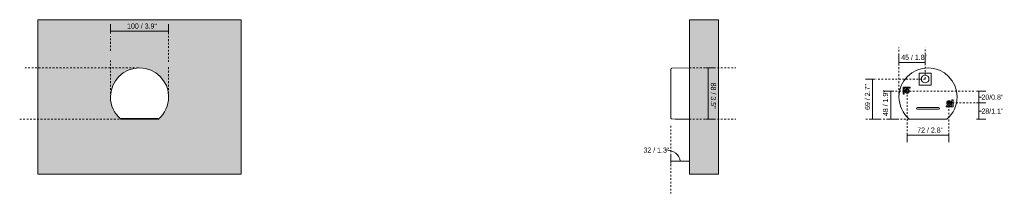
# Model space of a CAD drawing. Header units: millimetres. Extents: x -6785 to -5093, y -1151 to 6879.
# Tile 2 of 3: x -6785 to -5093, y 134 to 433. Entities that reach past the tile are written whole.
import ezdxf

# ---------------------------------------------------------------- set-up
doc = ezdxf.new("R2010")
doc.units = ezdxf.units.MM
doc.linetypes.add('Dash', pattern=[6, 3, -3])
doc.layers.add('A-ANNO-DIMS', color=7, linetype='Dash', lineweight=9, true_color=0xd2d2d2)
for name, color, linetype, lineweight in [('A-ANNO-DIMS-4', 7, 'Continuous', 9), ('A-WALL', 7, 'Continuous', 9), ('E-LITE-EQPM', 7, 'Continuous', 20)]:
    doc.layers.add(name, color=color, linetype=linetype, lineweight=lineweight)
doc.styles.add('Arial Narrow', font='ARIALN.TTF', dxfattribs={"height": 8.8})
doc.dimstyles.new('FARO_-_2_2mm_Arial_Narrow_mm_Inch_Left', dxfattribs={"dimscale": 304.8, "dimtxt": 9.006193, "dimasz": 0, "dimexe": 0.03937, "dimexo": 0.0625, "dimgap": 0.006562, "dimtad": 1, "dimdec": 0, "dimzin": 0, "dimdsep": 46, "dimtxsty": 'Arial Narrow', "dimblk1": 'NONE', "dimblk2": 'NONE', "dimsah": 1, "dimcen": 0.09, "dimadec": 0, "dimazin": 0, "dimtfac": 1, "dimtdec": 4, "dimtix": 1, "dimtmove": 0, "dimatfit": 3, "dimfxl": 0.013123, "dimfxlon": 1, "dimtvp": 1, "dimtolj": 1, "dimtzin": 0, "dimarcsym": 2})
doc.dimstyles.new('FARO_-_2_2mm_Arial_Narrow_mm_Inch_Left_H', dxfattribs={"dimscale": 304.8, "dimtxt": 9.006193, "dimasz": 0, "dimexe": 0.03937, "dimexo": 0.0625, "dimgap": 0.006562, "dimtad": 3, "dimtih": 1, "dimtoh": 1, "dimdec": 0, "dimzin": 0, "dimdsep": 46, "dimtxsty": 'Arial Narrow', "dimblk1": 'NONE', "dimblk2": 'NONE', "dimsah": 1, "dimcen": 0.09, "dimadec": 0, "dimazin": 0, "dimtfac": 1, "dimtdec": 4, "dimtix": 1, "dimtmove": 1, "dimatfit": 3, "dimfxl": 0.013123, "dimfxlon": 1, "dimtvp": 1, "dimtolj": 1, "dimtzin": 0, "dimarcsym": 2})
doc.dimstyles.new('FARO_-_2_2mm_Arial_Narrow_mm_Inch_Right', dxfattribs={"dimscale": 304.8, "dimtxt": 9.006193, "dimasz": 0, "dimexe": 0.03937, "dimexo": 0.0625, "dimgap": 0.006562, "dimtad": 1, "dimdec": 0, "dimzin": 0, "dimdsep": 46, "dimtxsty": 'Arial Narrow', "dimblk1": 'NONE', "dimblk2": 'NONE', "dimsah": 1, "dimcen": 0.09, "dimadec": 0, "dimazin": 0, "dimtfac": 1, "dimtdec": 4, "dimtix": 1, "dimtmove": 0, "dimatfit": 3, "dimfxl": 0.013123, "dimfxlon": 1, "dimtvp": 1, "dimtolj": 1, "dimtzin": 0, "dimarcsym": 2})
doc.dimstyles.new('FARO_-_2_2mm_Arial_Narrow_mm_Inch_Right_1', dxfattribs={"dimscale": 304.8, "dimtxt": 9.006193, "dimasz": 0, "dimexe": 0.03937, "dimexo": 0.0625, "dimgap": 0.006562, "dimtad": 1, "dimdec": 0, "dimzin": 0, "dimdsep": 46, "dimtxsty": 'Arial Narrow', "dimblk1": 'NONE', "dimblk2": 'NONE', "dimsah": 1, "dimcen": 0.09, "dimadec": 0, "dimazin": 0, "dimtfac": 1, "dimtdec": 4, "dimtix": 1, "dimtmove": 1, "dimatfit": 3, "dimfxl": 0.013123, "dimfxlon": 1, "dimtvp": 1, "dimtolj": 1, "dimtzin": 0, "dimarcsym": 2})

# ---------------------------------------------------------------- blocks, each defined once
blk = doc.blocks.new('70824 - 70824 PILL LED White wall lamp-569743-Alzado_PDF')
at = {"layer": 'E-LITE-EQPM'}
for p, q in [((-6610, 261.9), (-6611.8, 261.9)), ((-6610, 262.3), (-6610, 261.9)), ((-6610, 262.3), (-6549, 262.3)), ((-6549, 261.9), (-6610, 261.9)), ((-6609.5, 263.2), (-6549.5, 263.2)), ((-6549, 261.9), (-6549, 262.3)), ((-6547.2, 261.9), (-6549, 261.9))]:
    blk.add_line(p, q, dxfattribs=at)
at = {"layer": 'E-LITE-EQPM', "flags": 128}
for points in [[(-6611.8, 261.9), (-6611.7, 262.1), (-6611.6, 262.4)], [(-6547.3, 262.4), (-6547.2, 262.1), (-6547.2, 261.9)]]:
    blk.add_lwpolyline(points, dxfattribs=at)
at = {"layer": 'E-LITE-EQPM'}
for start, end in [(360, 180), (180, 229.694), (310.306, 360)]:
    blk.add_arc((-6579.5, 300), 50, start, end, dxfattribs=at)
for points in [[(-6611.6, 262.4), (-6611.6, 262.4), (-6611.5, 262.4), (-6611.3, 262.5), (-6611.2, 262.6), (-6611.1, 262.7), (-6610.9, 262.8), (-6610.7, 262.9), (-6610.5, 263), (-6610.3, 263.1), (-6610, 263.2), (-6609.7, 263.2), (-6609.5, 263.2)], [(-6549.5, 263.2), (-6549.3, 263.2), (-6549, 263.2), (-6548.7, 263.1), (-6548.5, 263), (-6548.3, 262.9), (-6548.1, 262.8), (-6547.9, 262.7), (-6547.8, 262.6), (-6547.6, 262.5), (-6547.5, 262.4), (-6547.4, 262.4), (-6547.4, 262.4)]]:
    blk.add_open_spline(points, degree=3, knots=[-1, -1, -1, -1, -0.833333, -0.75, -0.666667, -0.583333, -0.5, -0.416667, -0.333333, -0.25, -0.166667, 0, 0, 0, 0], dxfattribs=at)
for points in [[(-6611.6, 262.4), (-6611.6, 262.4), (-6611.6, 262.4), (-6611.6, 262.4), (-6611.6, 262.4)], [(-6547.4, 262.4), (-6547.4, 262.4), (-6547.4, 262.4), (-6547.3, 262.4), (-6547.3, 262.4)]]:
    blk.add_open_spline(points, degree=3, dxfattribs=at)
blk = doc.blocks.new('70824 - 70824 PILL LED White wall lamp-569743-Lateral_PDF')
at = {"layer": 'E-LITE-EQPM'}
for p, q in [((-3269, 350), (-3299, 349.5)), ((-3293.5, 261.9), (-3293.5, 262.3)), ((-3276.5, 261.9), (-3293.5, 261.9)), ((-3276.5, 262), (-3276.5, 261.9))]:
    blk.add_line(p, q, dxfattribs=at)
at = {"layer": 'E-LITE-EQPM', "flags": 128}
for points in [[(-3301, 347.5), (-3301, 347.6), (-3301, 347.6), (-3300.9, 347.7), (-3300.9, 347.8), (-3300.9, 347.9), (-3300.9, 348), (-3300.9, 348), (-3300.9, 348.1), (-3300.8, 348.2), (-3300.8, 348.3), (-3300.8, 348.3), (-3300.7, 348.4), (-3300.7, 348.5), (-3300.7, 348.5), (-3300.6, 348.6), (-3300.6, 348.7), (-3300.5, 348.7), (-3300.5, 348.8), (-3300.4, 348.9), (-3300.4, 348.9), (-3300.3, 349), (-3300.2, 349), (-3300.2, 349.1), (-3300.1, 349.1), (-3300, 349.2), (-3300, 349.2), (-3299.9, 349.2), (-3299.8, 349.3), (-3299.8, 349.3), (-3299.7, 349.3), (-3299.6, 349.4), (-3299.5, 349.4), (-3299.5, 349.4), (-3299.4, 349.4), (-3299.3, 349.4), (-3299.2, 349.5), (-3299.1, 349.5), (-3299.1, 349.5), (-3299, 349.5)], [(-3301, 300), (-3301, 301.9), (-3301, 303.8), (-3301, 305.7), (-3301, 307.6), (-3301, 309.4), (-3301, 311.3), (-3301, 313.1), (-3301, 314.9), (-3301, 316.7), (-3301, 318.5), (-3301, 320.2), (-3301, 321.9), (-3301, 323.6), (-3301, 325.2), (-3301, 326.8), (-3301, 328.4), (-3301, 329.9), (-3301, 331.3), (-3301, 332.7), (-3301, 334.1), (-3301, 335.4), (-3301, 336.6), (-3301, 337.8), (-3301, 338.9), (-3301, 340), (-3301, 340.9), (-3301, 341.9), (-3301, 342.7), (-3301, 343.5), (-3301, 344.3), (-3301, 344.9), (-3301, 345.5), (-3301, 346), (-3301, 346.4), (-3301, 346.8), (-3301, 347.1), (-3301, 347.3), (-3301, 347.4), (-3301, 347.5), (-3301, 347.5)], [(-3301, 347.5), (-3301, 347.4), (-3301, 347.3), (-3301, 347.1), (-3301, 346.9), (-3301, 346.5), (-3301, 346.1), (-3301, 345.6), (-3301, 345.1), (-3301, 344.4), (-3301, 343.7), (-3301, 343), (-3301, 342.1), (-3301, 341.2), (-3301, 340.2), (-3301, 339.2), (-3301, 338.1), (-3301, 336.9), (-3301, 335.7), (-3301, 334.4), (-3301, 333.1), (-3301, 331.7), (-3301, 330.3), (-3301, 328.8), (-3301, 327.2), (-3301, 325.7), (-3301, 324), (-3301, 322.4), (-3301, 320.7), (-3301, 319), (-3301, 317.2), (-3301, 315.4), (-3301, 313.6), (-3301, 311.8), (-3301, 309.9), (-3301, 308.1), (-3301, 306.2), (-3301, 304.3), (-3301, 302.4), (-3301, 300.5), (-3301, 300)], [(-3301, 300), (-3301, 298.1), (-3301, 296.2), (-3301, 294.3), (-3301, 292.4), (-3301, 290.6), (-3301, 288.7), (-3301, 286.9), (-3301, 285.1), (-3301, 283.3), (-3301, 281.5), (-3301, 279.8), (-3301, 278.1), (-3301, 276.4), (-3301, 274.8), (-3301, 273.2), (-3301, 271.6), (-3301, 270.1), (-3301, 268.7), (-3301, 267.3), (-3301, 265.9), (-3301, 264.6), (-3301, 263.4), (-3301, 263.2)], [(-3301, 263.2), (-3301, 264.4), (-3301, 265.7), (-3301, 267.1), (-3301, 268.5), (-3301, 269.9), (-3301, 271.4), (-3301, 273), (-3301, 274.5), (-3301, 276.2), (-3301, 277.8), (-3301, 279.5), (-3301, 281.2), (-3301, 283), (-3301, 284.8), (-3301, 286.6), (-3301, 288.4), (-3301, 290.3), (-3301, 292.1), (-3301, 294), (-3301, 295.9), (-3301, 297.8), (-3301, 299.7), (-3301, 300)], [(-3299, 262.4), (-3284, 262.1), (-3269, 261.9)]]:
    blk.add_lwpolyline(points, dxfattribs=at)
at = {"layer": 'E-LITE-EQPM'}
blk.add_open_spline([(-3301, 263.2), (-3301, 263.2), (-3300.9, 263.2), (-3300.9, 263.1), (-3300.8, 263), (-3300.7, 262.9), (-3300.6, 262.8), (-3300.4, 262.7), (-3300.2, 262.6), (-3300, 262.5), (-3299.7, 262.4), (-3299.5, 262.4), (-3299.3, 262.4)], degree=3, knots=[-1, -1, -1, -1, -0.833333, -0.75, -0.666667, -0.583333, -0.5, -0.416667, -0.333333, -0.25, -0.166667, 0, 0, 0, 0], dxfattribs=at)
blk.add_open_spline([(-3299.3, 262.4), (-3299.3, 262.4), (-3299.2, 262.4), (-3299.1, 262.4), (-3299, 262.4)], degree=3, dxfattribs=at)
blk = doc.blocks.new('70824 - 70824 PILL LED White wall lamp-569743-Alzado_PDF Fixing')
at = {"layer": 'E-LITE-EQPM', "color": 253, "lineweight": 9, "true_color": 0xaaaaaa}
for p, q in [((6564.2, 341.1), (6584.7, 341.1)), ((6564.2, 320.6), (6564.2, 341.1)), ((6584.7, 341.1), (6584.7, 320.6)), ((6548.5, 316.9), (6536.5, 316.9)), ((6536.5, 316.9), (6536.5, 304.9)), ((6536.5, 304.9), (6538.5, 304.9)), ((6538.5, 314.9), (6548.5, 314.9)), ((6538.5, 304.9), (6538.5, 314.9)), ((6548.5, 314.9), (6548.5, 316.9)), ((6584.7, 320.6), (6564.2, 320.6)), ((6620.5, 294.9), (6620.5, 284.9)), ((6622.5, 294.9), (6620.5, 294.9)), ((6622.5, 282.9), (6622.5, 294.9)), ((6561.2, 281.9), (6597.7, 281.9)), ((6597.7, 278.9), (6561.2, 278.9)), ((6620.5, 284.9), (6610.5, 284.9)), ((6610.5, 284.9), (6610.5, 282.9)), ((6610.5, 282.9), (6622.5, 282.9)), ((6547.2, 261.9), (6611.8, 261.9))]:
    blk.add_line(p, q, dxfattribs=at)
for centre, radius, start, end in [((6579.5, 300), 50, 0, 180), ((6574.5, 330.9), 6.54, 0, 180), ((6574.5, 330.9), 6.54, 180, 0), ((6543.5, 309.9), 3.8, 0, 180), ((6543.5, 309.9), 3.8, 180, 0), ((6543.5, 309.9), 2.25, 0, 180), ((6543.5, 309.9), 2.25, 180, 0), ((6579.5, 300), 50, 180, 229.694), ((6615.5, 289.8), 3.82, 0, 180), ((6615.5, 289.8), 3.82, 180, 360), ((6579.5, 300), 50, 310.306, 0), ((6615.5, 289.8), 2.25, 0, 180), ((6615.5, 289.8), 2.25, 180, 0), ((6561.2, 280.4), 1.5, 90, 270), ((6597.7, 280.4), 1.5, 270, 90)]:
    blk.add_arc(centre, radius, start, end, dxfattribs=at)
blk = doc.blocks.new('DIMBLOCK1-Alzado_PDF')
at = {"layer": 'A-ANNO-DIMS-4', "color": 251, "true_color": 0x5b5b5b, "transparency": 16777216}
for p, q in [((-6629.5, 409.1), (-6629.5, 425.1)), ((-6529.5, 412.8), (-6529.5, 425.1)), ((-6629.5, 413.1), (-6529.5, 413.1)), ((-6629.5, 413.1), (-6629.5, 409.1)), ((-6529.5, 413.1), (-6529.5, 409.1))]:
    blk.add_line(p, q, dxfattribs=at)
at = {"layer": 'A-ANNO-DIMS-4', "color": 0, "transparency": 16777216, "insert": (-6600.9, 426.4), "char_height": 8.8, "width": 51.464, "attachment_point": 1, "line_spacing_factor": 0.974696, "style": 'Arial Narrow'}
blk.add_mtext('100 / 3.9"', dxfattribs=at)
blk = doc.blocks.new('_None')
blk = doc.blocks.new('DIMBLOCK6-Lateral_PDF')
at = {"layer": 'A-ANNO-DIMS-4', "color": 251, "true_color": 0x5b5b5b, "transparency": 16777216}
for p, q in [((-5602.1, 350), (-5606.1, 350)), ((-5602.3, 350), (-5590.1, 350)), ((-5602.1, 350), (-5602.1, 261.9)), ((-5602.1, 261.9), (-5606.1, 261.9)), ((-5602.3, 261.9), (-5590.1, 261.9))]:
    blk.add_line(p, q, dxfattribs=at)
at = {"layer": 'A-ANNO-DIMS-4', "color": 0, "transparency": 16777216, "insert": (-5588.7, 324.6), "char_height": 8.8, "width": 44.774, "attachment_point": 1, "rotation": 270, "line_spacing_factor": 0.974696, "style": 'Arial Narrow'}
blk.add_mtext('88 / 3.5"', dxfattribs=at)
blk = doc.blocks.new('DIMBLOCK7-Lateral_PDF')
at = {"layer": 'A-ANNO-DIMS-4', "color": 251, "true_color": 0x5b5b5b, "transparency": 16777216}
for p, q in [((-5666.3, 189.4), (-5666.3, 201.6)), ((-5666.3, 189.6), (-5634.4, 189.6)), ((-5666.3, 189.6), (-5666.3, 185.6)), ((-5634.4, 189.4), (-5634.4, 201.6)), ((-5634.4, 189.6), (-5634.4, 185.6))]:
    blk.add_line(p, q, dxfattribs=at)
blk.add_ellipse((-5676.1, 189.6), major_axis=(25.8, 0), ratio=0.743621, start_param=0, end_param=1.570796, dxfattribs=at)
at = {"layer": 'A-ANNO-DIMS-4', "color": 0, "transparency": 16777216, "insert": (-5713.4, 213), "char_height": 8.8, "width": 44.774, "attachment_point": 1, "line_spacing_factor": 0.974696, "style": 'Arial Narrow'}
blk.add_mtext('32 / 1.3"', dxfattribs=at)
blk = doc.blocks.new('DIMBLOCK8-Alzado_PDF Fixing')
at = {"layer": 'A-ANNO-DIMS-4', "color": 251, "true_color": 0x5b5b5b, "transparency": 16777216}
for p, q in [((-5284.4, 309.9), (-5300.4, 309.9)), ((-5288.4, 309.9), (-5288.4, 261.9)), ((-5288.4, 309.9), (-5284.4, 309.9)), ((-5288.4, 261.9), (-5292.4, 261.9)), ((-5288.6, 261.9), (-5276.4, 261.9))]:
    blk.add_line(p, q, dxfattribs=at)
at = {"layer": 'A-ANNO-DIMS-4', "color": 0, "transparency": 16777216, "insert": (-5301.8, 267.2), "char_height": 8.8, "width": 44.774, "attachment_point": 1, "rotation": 90, "line_spacing_factor": 0.974696, "style": 'Arial Narrow'}
blk.add_mtext('48 / 1.9"', dxfattribs=at)
blk = doc.blocks.new('DIMBLOCK9-Alzado_PDF Fixing')
at = {"layer": 'A-ANNO-DIMS-4', "color": 251, "true_color": 0x5b5b5b, "transparency": 16777216}
for p, q in [((-5136.8, 289.8), (-5140.8, 289.8)), ((-5137.1, 289.8), (-5124.8, 289.8)), ((-5136.8, 289.8), (-5136.8, 261.9)), ((-5136.8, 275.8), (-5136.8, 275.8)), ((-5132.5, 275.8), (-5136.8, 275.8)), ((-5140.8, 261.9), (-5124.8, 261.9)), ((-5136.8, 261.9), (-5140.8, 261.9))]:
    blk.add_line(p, q, dxfattribs=at)
at = {"layer": 'A-ANNO-DIMS-4', "color": 0, "transparency": 16777216, "insert": (-5132.5, 280.1), "char_height": 8.8, "width": 37.912, "attachment_point": 1, "line_spacing_factor": 0.974696, "style": 'Arial Narrow'}
blk.add_mtext('28/1.1"', dxfattribs=at)
blk = doc.blocks.new('DIMBLOCK10-Alzado_PDF Fixing')
at = {"layer": 'A-ANNO-DIMS-4', "color": 251, "true_color": 0x5b5b5b, "transparency": 16777216}
for p, q in [((-5140.8, 309.9), (-5124.8, 309.9)), ((-5136.8, 309.9), (-5140.8, 309.9)), ((-5136.8, 309.9), (-5136.8, 289.8)), ((-5136.8, 289.8), (-5140.8, 289.8)), ((-5137.1, 289.8), (-5124.8, 289.8)), ((-5136.8, 299.9), (-5136.8, 299.9)), ((-5132.5, 299.9), (-5136.8, 299.9))]:
    blk.add_line(p, q, dxfattribs=at)
at = {"layer": 'A-ANNO-DIMS-4', "color": 0, "transparency": 16777216, "insert": (-5132.5, 304.1), "char_height": 8.8, "width": 37.912, "attachment_point": 1, "line_spacing_factor": 0.974696, "style": 'Arial Narrow'}
blk.add_mtext('20/0.8"', dxfattribs=at)
blk = doc.blocks.new('DIMBLOCK11-Alzado_PDF Fixing')
at = {"layer": 'A-ANNO-DIMS-4', "color": 251, "true_color": 0x5b5b5b, "transparency": 16777216}
for p, q in [((-5315.5, 330.9), (-5331.5, 330.9)), ((-5319.5, 330.9), (-5319.5, 261.9)), ((-5319.5, 330.9), (-5315.5, 330.9)), ((-5319.5, 261.9), (-5323.5, 261.9)), ((-5319.7, 261.9), (-5307.5, 261.9))]:
    blk.add_line(p, q, dxfattribs=at)
at = {"layer": 'A-ANNO-DIMS-4', "color": 0, "transparency": 16777216, "insert": (-5332.8, 277.7), "char_height": 8.8, "width": 44.774, "attachment_point": 1, "rotation": 90, "line_spacing_factor": 0.974696, "style": 'Arial Narrow'}
blk.add_mtext('69 / 2.7"', dxfattribs=at)
blk = doc.blocks.new('DIMBLOCK12-Alzado_PDF Fixing')
at = {"layer": 'A-ANNO-DIMS-4', "color": 251, "true_color": 0x5b5b5b, "transparency": 16777216}
for p, q in [((-5274.2, 359), (-5274.2, 371.3)), ((-5274.2, 359.3), (-5229.2, 359.3)), ((-5274.2, 359.3), (-5274.2, 355.3)), ((-5229.2, 359), (-5229.2, 371.3)), ((-5229.2, 359.3), (-5229.2, 355.3))]:
    blk.add_line(p, q, dxfattribs=at)
at = {"layer": 'A-ANNO-DIMS-4', "color": 0, "transparency": 16777216, "insert": (-5270.4, 372.6), "char_height": 8.8, "width": 44.774, "attachment_point": 1, "line_spacing_factor": 0.974696, "style": 'Arial Narrow'}
blk.add_mtext('45 / 1.8"', dxfattribs=at)
blk = doc.blocks.new('DIMBLOCK13-Alzado_PDF Fixing')
at = {"layer": 'A-ANNO-DIMS-4', "color": 251, "true_color": 0x5b5b5b, "transparency": 16777216}
for p, q in [((-5260.3, 238.1), (-5260.3, 222.1)), ((-5260.3, 234.1), (-5260.3, 238.1)), ((-5188.3, 238.1), (-5188.3, 222.1)), ((-5188.3, 234.1), (-5188.3, 238.1)), ((-5260.3, 234.1), (-5188.3, 234.1))]:
    blk.add_line(p, q, dxfattribs=at)
at = {"layer": 'A-ANNO-DIMS-4', "color": 0, "transparency": 16777216, "insert": (-5242.9, 247.4), "char_height": 8.8, "width": 44.774, "attachment_point": 1, "line_spacing_factor": 0.974696, "style": 'Arial Narrow'}
blk.add_mtext('72 / 2.8"', dxfattribs=at)

msp = doc.modelspace()

# ---------------------------------------------------------------- hatches: boundary and pattern name
at = {"layer": 'A-WALL', "true_color": 0xf7f7f7}
h = msp.add_hatch(color=7, dxfattribs=at)
h.paths.add_polyline_path([(-6754.4, 167), (-6404.6, 167), (-6404.6, 433), (-6754.4, 433), (-6754.4, 297.3)], flags=0)
h.paths.add_polyline_path([(-6574.5, 261.9), (-6611.8, 261.9), (-6615.8, 265.6), (-6619.3, 269.7), (-6622.4, 274.3), (-6624.9, 279), (-6627, 284.4), (-6628.3, 289.2), (-6629.2, 294.6), (-6629.5, 300), (-6629.2, 305.6), (-6628.2, 311.4), (-6626.7, 316.5), (-6624.5, 321.7), (-6621.8, 326.6), (-6618.4, 331.3), (-6614.9, 335.4), (-6610.3, 339.3), (-6605.8, 342.5), (-6601, 345.1), (-6595.8, 347.2), (-6590.5, 348.8), (-6584.8, 349.7), (-6579.5, 350), (-6573.9, 349.7), (-6568, 348.6), (-6563, 347.2), (-6557.8, 345), (-6552.9, 342.3), (-6548.3, 339.1), (-6544, 335.1), (-6540.2, 330.8), (-6537, 326.3), (-6534.4, 321.5), (-6532.3, 316.3), (-6530.7, 311), (-6529.8, 305.5), (-6529.5, 300), (-6529.8, 294.7), (-6530.4, 290.3), (-6531.6, 285.7), (-6533.2, 281.1), (-6535.2, 276.8), (-6537.7, 272.6), (-6540.6, 268.6), (-6543.6, 265.2), (-6547.2, 261.9), (-6554.8, 261.9)], flags=0)
msp.add_hatch(color=7, dxfattribs=at).paths.add_polyline_path([(-5634.4, 167), (-5584.4, 167), (-5584.4, 433), (-5634.4, 433), (-5634.4, 214.3)], flags=0)

# ---------------------------------------------------------------- linework, layer by layer
at = {"layer": 'A-ANNO-DIMS'}
for p, q in [((-6529.5, 360.3), (-6529.5, 413.3)), ((-6629.5, 379.6), (-6629.5, 404.6)), ((-5274.2, 300), (-5274.2, 385)), ((-5229.2, 330.9), (-5229.2, 385)), ((-6629.5, 300), (-6629.5, 366)), ((-6581.9, 350), (-6775.9, 350)), ((-6529.5, 300), (-6529.5, 354)), ((-5634.3, 350), (-5554.5, 350)), ((-5229.2, 330.9), (-5314.2, 330.9)), ((-5145.3, 309.9), (-5284.3, 309.9)), ((-5260.3, 309.9), (-5260.3, 236.9)), ((-5188.3, 291), (-5188.3, 240.5)), ((-5188.3, 289.8), (-5129.2, 289.8)), ((-6614.5, 261.9), (-6785.5, 261.9)), ((-5634.4, 261.9), (-5554.5, 261.9)), ((-5256.6, 261.9), (-5331.2, 261.9)), ((-5666.3, 250.2), (-5666.3, 134.2))]:
    msp.add_line(p, q, dxfattribs=at)
at = {"layer": 'A-WALL', "color": 253, "true_color": 0xaaaaaa}
for p, q in [((-6404.6, 433), (-6754.4, 433)), ((-6754.4, 433), (-6754.4, 167)), ((-6404.6, 167), (-6404.6, 433)), ((-5634.4, 167), (-5634.4, 433)), ((-5584.4, 433), (-5634.4, 433)), ((-5584.4, 433), (-5584.4, 167)), ((-6754.4, 167), (-6404.6, 167)), ((-5584.4, 167), (-5634.4, 167))]:
    msp.add_line(p, q, dxfattribs=at)

# ---------------------------------------------------------------- block references
at = {"layer": 'E-LITE-EQPM'}
for name, p in [('70824 - 70824 PILL LED White wall lamp-569743-Alzado_PDF', (0, 0)), ('70824 - 70824 PILL LED White wall lamp-569743-Lateral_PDF', (-2365.4, 0))]:
    msp.add_blockref(name, p, dxfattribs=at)
at = {"layer": 'E-LITE-EQPM', "color": 253, "lineweight": 9, "true_color": 0xaaaaaa}
msp.add_blockref('70824 - 70824 PILL LED White wall lamp-569743-Alzado_PDF Fixing', (-11803.7, 0), dxfattribs=at)

# ---------------------------------------------------------------- dimensions: what is measured, and where the dimension line sits
at = {"layer": 'A-ANNO-DIMS', "color": 251, "linetype": 'Continuous', "true_color": 0x5b5b5b}
for base, p1, p2, dimstyle, override, picture, middle in [((-6529.5, 413.1), (-6629.5, 409.1), (-6529.5, 409.1), 'FARO_-_2_2mm_Arial_Narrow_mm_Inch_Left', {"dimpost": '<>', "dimfxl": 100}, 'DIMBLOCK1-Alzado_PDF', (-6579.5, 420.8)), ((-5229.2, 359.3), (-5274.2, 355.3), (-5229.2, 355.3), 'FARO_-_2_2mm_Arial_Narrow_mm_Inch_Right', {"dimpost": '<>', "dimfxl": 45}, 'DIMBLOCK12-Alzado_PDF Fixing', (-5251.7, 366.9)), ((-5188.3, 234.1), (-5260.3, 238.1), (-5188.3, 238.1), 'FARO_-_2_2mm_Arial_Narrow_mm_Inch_Right', {"dimpost": '<>', "dimfxl": 71.999752}, 'DIMBLOCK13-Alzado_PDF Fixing', (-5224.3, 241.8))]:
    dim = msp.add_linear_dim(base=base, p1=p1, p2=p2, dimstyle=dimstyle, override=override, dxfattribs=at)
    dim.commit()
    dim.dimension.update_dxf_attribs({"geometry": picture, "text_midpoint": middle})
for base, p1, p2, dimstyle, override, picture, middle in [((-5602.1, 261.9), (-5606.1, 350), (-5606.1, 261.9), 'FARO_-_2_2mm_Arial_Narrow_mm_Inch_Right', {"dimtad": 4, "dimpost": '<>', "dimfxl": 88.139148}, 'DIMBLOCK6-Lateral_PDF', (-5594.4, 305.9)), ((-5319.5, 261.9), (-5315.5, 330.9), (-5323.5, 261.9), 'FARO_-_2_2mm_Arial_Narrow_mm_Inch_Left', {"dimpost": '<>', "dimfxl": 69.466284}, 'DIMBLOCK11-Alzado_PDF Fixing', (-5327.2, 296.4)), ((-5288.4, 261.9), (-5284.4, 309.9), (-5292.4, 261.9), 'FARO_-_2_2mm_Arial_Narrow_mm_Inch_Left', {"dimpost": '<>', "dimfxl": 48.664265}, 'DIMBLOCK8-Alzado_PDF Fixing', (-5296.1, 285.9))]:
    dim = msp.add_linear_dim(base=base, p1=p1, p2=p2, angle=90, dimstyle=dimstyle, override=override, dxfattribs=at)
    dim.commit()
    dim.dimension.update_dxf_attribs({"geometry": picture, "text_midpoint": middle})
for base, p1, p2, override, picture, middle in [((-5136.8, 289.8), (-5140.8, 309.9), (-5140.8, 289.8), {"dimtih": 1, "dimtoh": 1, "dimpost": '<>', "dimfxl": 20.043246}, 'DIMBLOCK10-Alzado_PDF Fixing', (-5113.5, 298.2)), ((-5136.8, 261.9), (-5140.8, 289.8), (-5140.8, 261.9), {"dimtih": 1, "dimtoh": 1, "dimpost": '<>', "dimfxl": 27.958949}, 'DIMBLOCK9-Alzado_PDF Fixing', (-5113.5, 274.2))]:
    dim = msp.add_linear_dim(base=base, p1=p1, p2=p2, angle=90, dimstyle='FARO_-_2_2mm_Arial_Narrow_mm_Inch_Left_H', override=override, dxfattribs=at)
    dim.commit()
    dim.dimension.update_dxf_attribs({"geometry": picture, "text_midpoint": middle, "dimtype": 160})
dim = msp.add_linear_dim(base=(-5634.4, 189.6), p1=(-5666.3, 185.6), p2=(-5634.4, 185.6), dimstyle='FARO_-_2_2mm_Arial_Narrow_mm_Inch_Right_1', override={"dimpost": '<>', "dimfxl": 31.976368}, dxfattribs=at)
dim.commit()
dim.dimension.update_dxf_attribs({"geometry": 'DIMBLOCK7-Lateral_PDF', "text_midpoint": (-5691, 207.1), "dimtype": 160})

doc.saveas('drawing.dxf')
